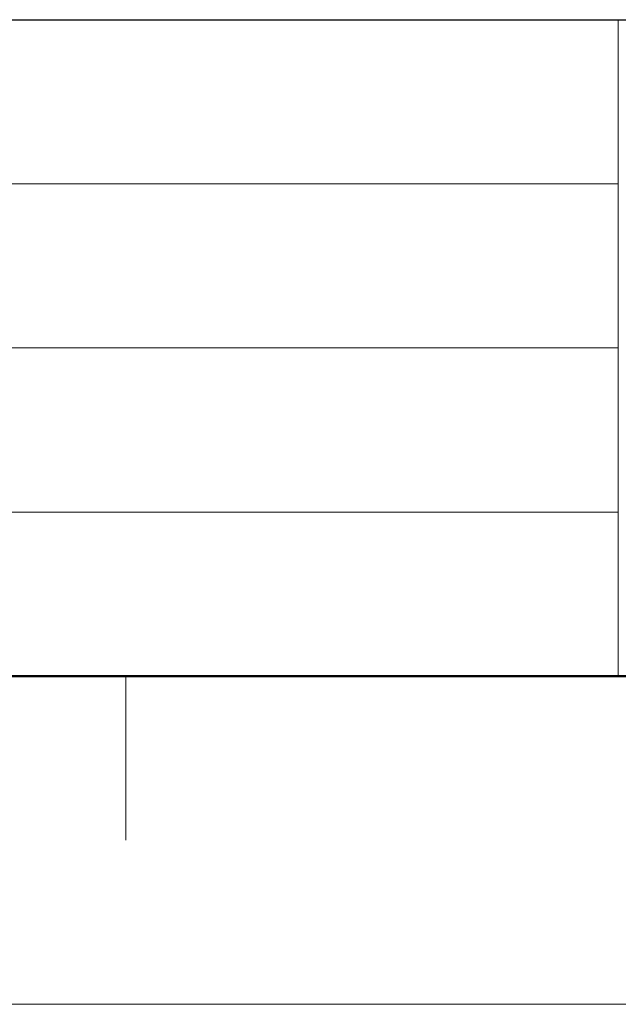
# Model space of a CAD drawing. Header units: millimetres. Extents: x 0 to 1300, y 0 to 891.
# Tile 2 of 146: x 320 to 375, y 0 to 90. Entities that reach past the tile are written whole.
import ezdxf

# ---------------------------------------------------------------- set-up
doc = ezdxf.new("R2010")
doc.units = ezdxf.units.MM
doc.header["$LTSCALE"] = 0.545669
doc.layers.add('NoLayerName_001', color=7, linetype='Continuous')

msp = doc.modelspace()

# ---------------------------------------------------------------- linework, layer by layer
at = {"layer": 'NoLayerName_001', "color": 7, "linetype": 'Continuous', "lineweight": 25}
msp.add_line((75, 90), (1230, 90), dxfattribs=at)
at = {"layer": 'NoLayerName_001', "color": 2, "linetype": 'Continuous', "lineweight": 13}
for p, q in [((375, 90), (375, 30)), ((375, 75), (75, 75)), ((75, 60), (375, 60)), ((375, 45), (75, 45)), ((330, 30), (330, 15))]:
    msp.add_line(p, q, dxfattribs=at)
at = {"layer": 'NoLayerName_001', "color": 7, "linetype": 'Continuous', "lineweight": 50}
msp.add_line((1230, 30), (75, 30), dxfattribs=at)
at = {"layer": 'NoLayerName_001', "color": 7, "linetype": 'Continuous', "lineweight": 13}
msp.add_line((1260, 0), (0, 0), dxfattribs=at)

doc.saveas('drawing.dxf')
